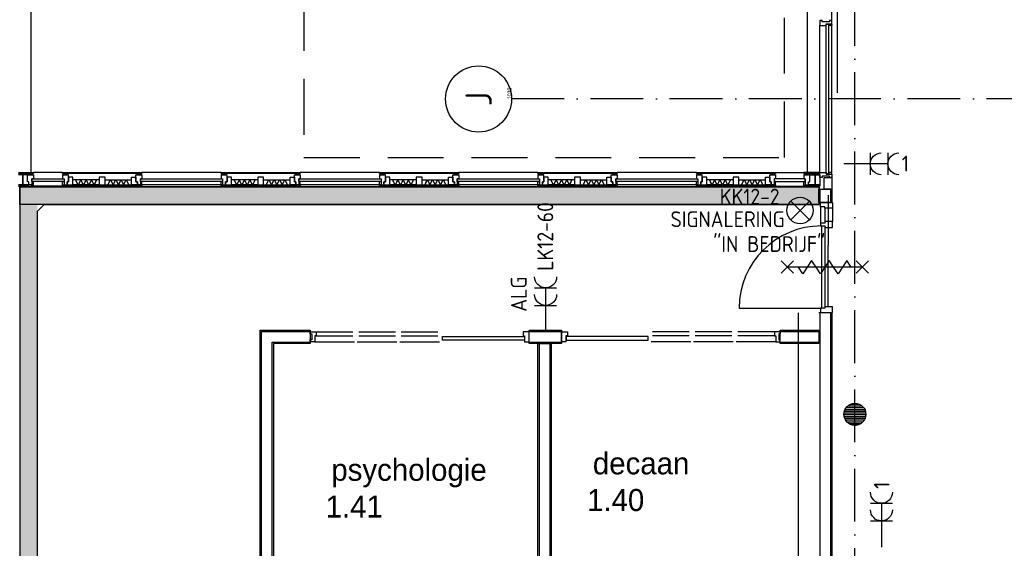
# Model space of a CAD drawing. Header units: millimetres. Extents: x 84333 to 241285, y -2244 to 84291.
# Tile 33 of 74: x 131330 to 142516, y 61676 to 67676. Entities that reach past the tile are written whole.
import ezdxf
from ezdxf.enums import TextEntityAlignment as Align

# ---------------------------------------------------------------- set-up
doc = ezdxf.new("R2010")
doc.units = ezdxf.units.MM
doc.header["$LTSCALE"] = 100
for name, pattern in [('CENTER2', [1.125, 0.75, -0.125, 0.125, -0.125]), ('DASHDOT', [9, 6, -1.5, 0, -1.5]), ('HIDDEN', [9.525, 6.35, -3.175]), ('SMALL_DASH', [1.5, 0.5, -1])]:
    doc.linetypes.add(name, pattern=pattern)
doc.layers.get('0').update_dxf_attribs({"linetype": 'CONTINUOUS'})
for name, color, linetype in [('AFDELING', 4, 'CONTINUOUS'), ('AL$1----_MAATVOERING', 7, 'CONTINUOUS'), ('AL$7----_STRAMIEN', 1, 'DASHDOT'), ('AL21----_BUITENWAND', 4, 'CONTINUOUS'), ('AL21K---_ISOLATIE', 1, 'CONTINUOUS'), ('AL22----_BINNENWAND', 7, 'CONTINUOUS'), ('AL28----_KONSTRUKTIE', 3, 'CONTINUOUS'), ('AL31----_BUITENKOZ', 7, 'CONTINUOUS'), ('AL32----_BINNENKOZ', 7, 'CONTINUOUS'), ('AL32----_DRAAIRICHTING', 1, 'CONTINUOUS'), ('AL65----_BEVEILIGING', 7, 'CONTINUOUS'), ('ALN-----_BLOCKNAAM', 2, 'CONTINUOUS'), ('ALXAA---_GEWBETON', 12, 'CONTINUOUS'), ('ALXOU---_GLAS', 7, 'CONTINUOUS'), ('BOUW', 8, 'CONTINUOUS'), ('EB63103-_ATTRIB', 2, 'CONTINUOUS'), ('EB6331--_ATTRIB', 2, 'CONTINUOUS'), ('EL63103-_LICHT-WCD230V', 3, 'CONTINUOUS'), ('EL6331--_BELET230V', 3, 'CONTINUOUS'), ('EL6441--_DATACOM', 3, 'CONTINUOUS'), ('KABELGGOOT1', 8, 'CONTINUOUS'), ('wandgoot bestaand', 30, 'CONTINUOUS')]:
    doc.layers.add(name, color=color, linetype=linetype)
doc.styles.add('1_8', font='ISO', dxfattribs={"height": 1.8})
doc.styles.add('BURO-025', font='BUROFONT.shx', dxfattribs={"height": 250})
doc.styles.get("Standard").update_dxf_attribs({"font": 'iso.shx'})
doc.styles.add('TECHNIC', font='technic_.ttf')
pattern_1 = [(180, (39793.956, 199192.698), (-15.875, -31.75), [0, -31.75])]

# ---------------------------------------------------------------- blocks, each defined once
blk = doc.blocks.new('ES3W2A')
for p, q in [((1.25, 2), (-1.25, 2)), ((0, 2), (0, -3)), ((1.25, 0), (-1.25, 0))]:
    blk.add_line(p, q)
for centre in [(0, 3.25), (0, 1.25)]:
    blk.add_arc(centre, 1.25, 180, 0)
at = {"style": '1_8'}
for tag, flags, p in [('VERMOGEN', 9, (-2.5, 5)), ('GELIJK', 9, (5, 5)), ('GROEP', 8, (0, 5)), ('SCHAK', 8, (2.5, 5)), ('KAST', 9, (7, 5)), ('TAL', 8, (2.5, 5))]:
    blk.add_attdef(tag, text='', height=1.8, rotation=90, dxfattribs=dict(at, flags=flags)).set_placement(p, align=Align.MIDDLE_CENTER)
at = {"style": '1_8', "width": 0.7, "flags": 8}
blk.add_attdef('DOEL', text='', height=1.8, rotation=90, dxfattribs=at).set_placement((-2.5, 5), align=Align.MIDDLE_LEFT)
at = {"style": '1_8', "flags": 9}
blk.add_attdef('M_CODE', text='', height=1.8, dxfattribs=at).set_placement((0, 0), align=Align.MIDDLE_CENTER)
blk = doc.blocks.new('ES081001')
for p, q in [((1.06, -1.06), (-1.06, 1.06)), ((-1.06, -1.06), (1.06, 1.06))]:
    blk.add_line(p, q)
blk.add_circle((0, 0), 1.5)
at = {"color": 2, "style": '1_8', "flags": 8}
for tag, p in [('NUMMER', (0, 5.5)), ('CODE', (0, 3))]:
    blk.add_attdef(tag, text='', height=1.8, dxfattribs=at).set_placement(p, align=Align.MIDDLE)
at = {"style": '1_8', "flags": 8}
blk.add_attdef('M_CODE', text='', height=1.8, dxfattribs=at).set_placement((0, 0), align=Align.MIDDLE_CENTER)
blk = doc.blocks.new('1010')
at = {"layer": 'AL$7----_STRAMIEN', "color": 7, "linetype": 'Continuous'}
blk.add_circle((0, 750), 750, dxfattribs=at)
at = {"layer": 'AL$7----_STRAMIEN', "color": 3, "linetype": 'Continuous'}
blk.add_attdef('STR-NAAM', text='', height=600, rotation=360, dxfattribs=at).set_placement((0, 750), align=Align.MIDDLE)
at = {"layer": 'ALN-----_BLOCKNAAM', "linetype": 'Continuous'}
blk.add_text('1010', height=100, dxfattribs=at).set_placement((0, 0))
blk = doc.blocks.new('A$C13e6995e')
at = {"layer": 'KABELGGOOT1'}
h = blk.add_hatch(dxfattribs=at)
h.set_pattern_fill('DOTS', color=256, scale=20, angle=180, style=0)
h.set_pattern_definition(pattern_1)
h.paths.add_polyline_path([(56079, 68023), (46999, 68023), (46999, 67823), (56079, 67823)])
h = blk.add_hatch(dxfattribs=at)
h.set_pattern_fill('DOTS', color=256, scale=20, angle=180, style=0)
h.set_pattern_definition(pattern_1)
h.paths.add_polyline_path([(47199, 67823), (46999, 67823), (46999, 54177), (47199, 54177)])
at = {"layer": 'AL$1----_MAATVOERING', "color": 8, "linetype": 'HIDDEN'}
for p, q in [((50225, 77820), (50225, 68355)), ((55685, 68355), (55685, 77820)), ((50225, 68355), (55685, 68355))]:
    blk.add_line(p, q, dxfattribs=at)
at = {"layer": 'AL$7----_STRAMIEN', "color": 1}
for p, q in [((56485, 40820), (56485, 79257)), ((92785, 69020), (52585, 69020))]:
    blk.add_line(p, q, dxfattribs=at)
at = {"layer": 'AL21----_BUITENWAND', "color": 8}
for p, q in [((47125, 77960), (47125, 68185)), ((55945, 68185), (55945, 77960))]:
    blk.add_line(p, q, dxfattribs=at)
at = {"layer": 'AL21K---_ISOLATIE', "color": 8, "linetype": 'Continuous'}
for p, q in [((47901, 68104), (47602, 68104)), ((47901, 68044), (47602, 68044)), ((47662, 68044), (47632, 68104)), ((47632, 68104), (47658, 68044)), ((47692, 68104), (47662, 68044)), ((47722, 68044), (47692, 68104)), ((47752, 68104), (47722, 68044)), ((47782, 68044), (47752, 68104)), ((47812, 68104), (47782, 68044)), ((47842, 68044), (47812, 68104)), ((47871, 68104), (47842, 68044)), ((47846, 68044), (47871, 68104)), ((47968, 68104), (48268, 68104)), ((47968, 68044), (48268, 68044)), ((48024, 68104), (47998, 68044)), ((47998, 68044), (48028, 68104)), ((48028, 68104), (48058, 68044)), ((48058, 68044), (48088, 68104)), ((48088, 68104), (48118, 68044)), ((48118, 68044), (48148, 68104)), ((48148, 68104), (48178, 68044)), ((48178, 68044), (48208, 68104)), ((48208, 68104), (48238, 68044)), ((48238, 68044), (48212, 68104)), ((49701, 68104), (49402, 68104)), ((49701, 68044), (49402, 68044)), ((49462, 68044), (49432, 68104)), ((49432, 68104), (49458, 68044)), ((49492, 68104), (49462, 68044)), ((49522, 68044), (49492, 68104)), ((49552, 68104), (49522, 68044)), ((49582, 68044), (49552, 68104)), ((49612, 68104), (49582, 68044)), ((49642, 68044), (49612, 68104)), ((49671, 68104), (49642, 68044)), ((49646, 68044), (49671, 68104)), ((49768, 68104), (50068, 68104)), ((49768, 68044), (50068, 68044)), ((49824, 68104), (49798, 68044)), ((49798, 68044), (49828, 68104)), ((49828, 68104), (49858, 68044)), ((49858, 68044), (49888, 68104)), ((49888, 68104), (49918, 68044)), ((49918, 68044), (49948, 68104)), ((49948, 68104), (49978, 68044)), ((49978, 68044), (50008, 68104)), ((50008, 68104), (50038, 68044)), ((50038, 68044), (50012, 68104)), ((51501, 68104), (51202, 68104)), ((51501, 68044), (51202, 68044)), ((51262, 68044), (51232, 68104)), ((51232, 68104), (51258, 68044)), ((51292, 68104), (51262, 68044)), ((51322, 68044), (51292, 68104)), ((51352, 68104), (51322, 68044)), ((51382, 68044), (51352, 68104)), ((51412, 68104), (51382, 68044)), ((51442, 68044), (51412, 68104)), ((51471, 68104), (51442, 68044)), ((51446, 68044), (51471, 68104)), ((51568, 68104), (51868, 68104)), ((51568, 68044), (51868, 68044)), ((51624, 68104), (51598, 68044)), ((51598, 68044), (51628, 68104)), ((51628, 68104), (51658, 68044)), ((51658, 68044), (51688, 68104)), ((51688, 68104), (51718, 68044)), ((51718, 68044), (51748, 68104)), ((51748, 68104), (51778, 68044)), ((51778, 68044), (51808, 68104)), ((51808, 68104), (51838, 68044)), ((51838, 68044), (51812, 68104)), ((53301, 68104), (53002, 68104)), ((53301, 68044), (53002, 68044)), ((53062, 68044), (53032, 68104)), ((53032, 68104), (53058, 68044)), ((53092, 68104), (53062, 68044)), ((53122, 68044), (53092, 68104)), ((53152, 68104), (53122, 68044)), ((53182, 68044), (53152, 68104)), ((53212, 68104), (53182, 68044)), ((53242, 68044), (53212, 68104)), ((53271, 68104), (53242, 68044)), ((53246, 68044), (53271, 68104)), ((53368, 68104), (53668, 68104)), ((53368, 68044), (53668, 68044)), ((53424, 68104), (53398, 68044)), ((53398, 68044), (53428, 68104)), ((53428, 68104), (53458, 68044)), ((53458, 68044), (53488, 68104)), ((53488, 68104), (53518, 68044)), ((53518, 68044), (53548, 68104)), ((53548, 68104), (53578, 68044)), ((53578, 68044), (53608, 68104)), ((53608, 68104), (53638, 68044)), ((53638, 68044), (53612, 68104)), ((55101, 68104), (54802, 68104)), ((55101, 68044), (54802, 68044)), ((54862, 68044), (54832, 68104)), ((54832, 68104), (54858, 68044)), ((54892, 68104), (54862, 68044)), ((54922, 68044), (54892, 68104)), ((54952, 68104), (54922, 68044)), ((54982, 68044), (54952, 68104)), ((55012, 68104), (54982, 68044)), ((55042, 68044), (55012, 68104)), ((55071, 68104), (55042, 68044)), ((55046, 68044), (55071, 68104)), ((55168, 68104), (55468, 68104)), ((55168, 68044), (55468, 68044)), ((55224, 68104), (55198, 68044)), ((55198, 68044), (55228, 68104)), ((55228, 68104), (55258, 68044)), ((55258, 68044), (55288, 68104)), ((55288, 68104), (55318, 68044)), ((55318, 68044), (55348, 68104)), ((55348, 68104), (55378, 68044)), ((55378, 68044), (55408, 68104)), ((55408, 68104), (55438, 68044)), ((55438, 68044), (55412, 68104))]:
    blk.add_line(p, q, dxfattribs=at)
at = {"layer": 'AL22----_BINNENWAND', "color": 8}
for p, q in [((56135, 67997), (56135, 68129)), ((56135, 68129), (56225, 68129)), ((56225, 68129), (56225, 67997)), ((56075, 67846), (56075, 67997)), ((56075, 67997), (56225, 67997)), ((56225, 67997), (56135, 67997)), ((56225, 67997), (56225, 67846)), ((56225, 67846), (56075, 67846)), ((55845, 60481), (55845, 66591)), ((56075, 66595), (56225, 66595)), ((56225, 66595), (56225, 63920)), ((49729, 60275), (49729, 66395)), ((49729, 66395), (50298, 66395)), ((50298, 66395), (50298, 66245)), ((52783, 66395), (53153, 66395)), ((52783, 66245), (52783, 66395)), ((53153, 66395), (53153, 66245)), ((55637, 66395), (56075, 66395)), ((55637, 66245), (55637, 66395)), ((56075, 66395), (56075, 66245)), ((50298, 66245), (49879, 66245)), ((49879, 66245), (49879, 60275)), ((53153, 66245), (52783, 66245)), ((52884, 60425), (52884, 66245)), ((52884, 66245), (53034, 66245)), ((53034, 66245), (53034, 60425)), ((56075, 66245), (55637, 66245)), ((56225, 63920), (56225, 60636))]:
    blk.add_line(p, q, dxfattribs=at)
at = {"layer": 'AL22----_BINNENWAND', "color": 8, "linetype": 'Continuous'}
for p, q in [((56090, 67846), (56090, 67997)), ((56210, 67846), (56210, 67997)), ((56090, 60501), (56090, 66595)), ((56210, 63920), (56210, 66595)), ((49744, 60275), (49744, 66380)), ((49744, 66380), (50298, 66380)), ((52783, 66380), (53153, 66380)), ((55637, 66380), (56075, 66380)), ((49864, 60275), (49864, 66260)), ((49864, 66260), (50298, 66260)), ((52783, 66260), (53153, 66260)), ((52899, 66245), (52899, 60425)), ((53019, 66245), (53019, 60425)), ((55637, 66260), (56075, 66260)), ((56210, 60621), (56210, 63920))]:
    blk.add_line(p, q, dxfattribs=at)
at = {"layer": 'AL28----_KONSTRUKTIE', "color": 8}
blk.add_circle((56485, 65441), 125, dxfattribs=at)
at = {"layer": 'AL31----_BUITENKOZ', "color": 8, "linetype": 'Continuous'}
for p, q in [((56092, 69911), (56086, 69911)), ((56086, 69911), (56086, 69892)), ((56086, 69892), (56086, 69855)), ((56086, 69855), (56093, 69855)), ((56106, 69911), (56092, 69911)), ((56093, 69855), (56097, 69855)), ((56097, 69855), (56105, 69855)), ((56105, 69855), (56158, 69855)), ((56115, 69911), (56106, 69911)), ((56106, 69911), (56106, 69911)), ((56115, 69897), (56115, 69911)), ((56195, 69897), (56115, 69897)), ((56158, 69855), (56158, 69872)), ((56158, 69872), (56225, 69872)), ((56188, 69872), (56220, 69872)), ((56188, 69855), (56188, 69872)), ((56225, 69855), (56188, 69855)), ((56205, 69911), (56195, 69911)), ((56195, 69911), (56195, 69897)), ((56219, 69911), (56205, 69911)), ((56205, 69911), (56205, 69911)), ((56225, 69911), (56219, 69911)), ((56220, 69872), (56220, 69867)), ((56220, 69867), (56225, 69867)), ((56225, 69872), (56225, 69911)), ((56225, 69867), (56225, 69855)), ((56086, 68148), (56086, 68185)), ((56086, 68185), (56093, 68185)), ((56086, 68129), (56086, 68148)), ((56092, 68129), (56086, 68129)), ((56105, 68129), (56092, 68129)), ((56093, 68185), (56097, 68185)), ((56097, 68185), (56105, 68185)), ((56105, 68185), (56158, 68185)), ((56115, 68129), (56105, 68129)), ((56105, 68129), (56105, 68129)), ((56195, 68143), (56115, 68143)), ((56115, 68143), (56115, 68129)), ((56158, 68185), (56158, 68168)), ((56158, 68168), (56225, 68168)), ((56225, 68185), (56188, 68185)), ((56188, 68185), (56188, 68168)), ((56188, 68168), (56220, 68168)), ((56195, 68129), (56195, 68143)), ((56205, 68129), (56195, 68129)), ((56219, 68129), (56205, 68129)), ((56205, 68129), (56205, 68129)), ((56225, 68129), (56219, 68129)), ((56220, 68168), (56220, 68173)), ((56220, 68173), (56225, 68173)), ((56225, 68173), (56225, 68185)), ((56225, 68168), (56225, 68129)), ((51801, 66283), (51801, 66324)), ((51801, 66324), (52731, 66324)), ((52731, 66283), (51801, 66283)), ((52731, 66324), (52731, 66283)), ((54135, 66324), (53205, 66324)), ((53205, 66324), (53205, 66283)), ((53205, 66283), (54135, 66283)), ((54135, 66283), (54135, 66324))]:
    blk.add_line(p, q, dxfattribs=at)
at = {"layer": 'AL31----_BUITENKOZ', "color": 8}
for p, q in [((56086, 68185), (56086, 69855)), ((56225, 68185), (56225, 69855)), ((47033, 68158), (46984, 68158)), ((46985, 68185), (47151, 68185)), ((47151, 68173), (46985, 68173)), ((47033, 68044), (47033, 68158)), ((47085, 68158), (47033, 68158)), ((47033, 68158), (47033, 68044)), ((47085, 68079), (47085, 68158)), ((47085, 68079), (47085, 68158)), ((47085, 68158), (47152, 68158)), ((47099, 68158), (47099, 68173)), ((47099, 68173), (47142, 68173)), ((47142, 68158), (47099, 68158)), ((47142, 68173), (47142, 68158)), ((47151, 68185), (47152, 68184)), ((47152, 68174), (47151, 68173)), ((47485, 68185), (47152, 68185)), ((47152, 68184), (47152, 68174)), ((47152, 68158), (47152, 68113)), ((47485, 68173), (47485, 68185)), ((47485, 68185), (48385, 68185)), ((48385, 68173), (47485, 68173)), ((47552, 68158), (47485, 68158)), ((47485, 68158), (47485, 68113)), ((47538, 68173), (47495, 68173)), ((47495, 68173), (47495, 68158)), ((47495, 68158), (47538, 68158)), ((47538, 68158), (47538, 68173)), ((47552, 68079), (47552, 68158)), ((47602, 68134), (47552, 68134)), ((47552, 68134), (47552, 68079)), ((47602, 68044), (47602, 68134)), ((47968, 68134), (47901, 68134)), ((47901, 68134), (47901, 68044)), ((47968, 68044), (47968, 68134)), ((48268, 68044), (48268, 68134)), ((48268, 68134), (48318, 68134)), ((48318, 68079), (48318, 68158)), ((48318, 68158), (48385, 68158)), ((48318, 68134), (48318, 68079)), ((48332, 68158), (48332, 68173)), ((48332, 68173), (48375, 68173)), ((48375, 68158), (48332, 68158)), ((48375, 68173), (48375, 68158)), ((48385, 68185), (48385, 68173)), ((49285, 68185), (48385, 68185)), ((48385, 68158), (48385, 68113)), ((49285, 68173), (49285, 68185)), ((49285, 68185), (50185, 68185)), ((50185, 68173), (49285, 68173)), ((49352, 68158), (49285, 68158)), ((49285, 68158), (49285, 68113)), ((49338, 68173), (49295, 68173)), ((49295, 68173), (49295, 68158)), ((49295, 68158), (49338, 68158)), ((49338, 68158), (49338, 68173)), ((49352, 68079), (49352, 68158)), ((49402, 68134), (49352, 68134)), ((49352, 68134), (49352, 68079)), ((49402, 68044), (49402, 68134)), ((49768, 68134), (49701, 68134)), ((49701, 68134), (49701, 68044)), ((49768, 68044), (49768, 68134)), ((50068, 68044), (50068, 68134)), ((50068, 68134), (50118, 68134)), ((50118, 68079), (50118, 68158)), ((50118, 68158), (50185, 68158)), ((50118, 68134), (50118, 68079)), ((50132, 68158), (50132, 68173)), ((50132, 68173), (50175, 68173)), ((50175, 68158), (50132, 68158)), ((50175, 68173), (50175, 68158)), ((50185, 68185), (50185, 68173)), ((51085, 68185), (50185, 68185)), ((50185, 68158), (50185, 68113)), ((51085, 68173), (51085, 68185)), ((51085, 68185), (51985, 68185)), ((51985, 68173), (51085, 68173)), ((51152, 68158), (51085, 68158)), ((51085, 68158), (51085, 68113)), ((51138, 68173), (51095, 68173)), ((51095, 68173), (51095, 68158)), ((51095, 68158), (51138, 68158)), ((51138, 68158), (51138, 68173)), ((51152, 68079), (51152, 68158)), ((51202, 68134), (51152, 68134)), ((51152, 68134), (51152, 68079)), ((51202, 68044), (51202, 68134)), ((51568, 68134), (51501, 68134)), ((51501, 68134), (51501, 68044)), ((51568, 68044), (51568, 68134)), ((51868, 68044), (51868, 68134)), ((51868, 68134), (51918, 68134)), ((51918, 68079), (51918, 68158)), ((51918, 68158), (51985, 68158)), ((51918, 68134), (51918, 68079)), ((51932, 68158), (51932, 68173)), ((51932, 68173), (51975, 68173)), ((51975, 68158), (51932, 68158)), ((51975, 68173), (51975, 68158)), ((51985, 68185), (51985, 68173)), ((52885, 68185), (51985, 68185)), ((51985, 68158), (51985, 68113)), ((52885, 68173), (52885, 68185)), ((52885, 68185), (53785, 68185)), ((53785, 68173), (52885, 68173)), ((52952, 68158), (52885, 68158)), ((52885, 68158), (52885, 68113)), ((52938, 68173), (52895, 68173)), ((52895, 68173), (52895, 68158)), ((52895, 68158), (52938, 68158)), ((52938, 68158), (52938, 68173)), ((52952, 68079), (52952, 68158)), ((53002, 68134), (52952, 68134)), ((52952, 68134), (52952, 68079)), ((53002, 68044), (53002, 68134)), ((53368, 68134), (53301, 68134)), ((53301, 68134), (53301, 68044)), ((53368, 68044), (53368, 68134)), ((53668, 68044), (53668, 68134)), ((53668, 68134), (53718, 68134)), ((53718, 68079), (53718, 68158)), ((53718, 68158), (53785, 68158)), ((53718, 68134), (53718, 68079)), ((53732, 68158), (53732, 68173)), ((53732, 68173), (53775, 68173)), ((53775, 68158), (53732, 68158)), ((53775, 68173), (53775, 68158)), ((54685, 68185), (53785, 68185)), ((53785, 68185), (53785, 68173)), ((53785, 68158), (53785, 68113)), ((54685, 68173), (54685, 68185)), ((54685, 68185), (55585, 68185)), ((55585, 68173), (54685, 68173)), ((54752, 68158), (54685, 68158)), ((54685, 68158), (54685, 68113)), ((54738, 68173), (54695, 68173)), ((54695, 68173), (54695, 68158)), ((54695, 68158), (54738, 68158)), ((54738, 68158), (54738, 68173)), ((54752, 68079), (54752, 68158)), ((54802, 68134), (54752, 68134)), ((54752, 68134), (54752, 68079)), ((54802, 68044), (54802, 68134)), ((55168, 68134), (55101, 68134)), ((55101, 68134), (55101, 68044)), ((55168, 68044), (55168, 68134)), ((55468, 68044), (55468, 68134)), ((55468, 68134), (55518, 68134)), ((55518, 68079), (55518, 68158)), ((55518, 68158), (55585, 68158)), ((55518, 68134), (55518, 68079)), ((55532, 68158), (55532, 68173)), ((55532, 68173), (55575, 68173)), ((55575, 68158), (55532, 68158)), ((55575, 68173), (55575, 68158)), ((55585, 68185), (55585, 68173)), ((55585, 68185), (55905, 68185)), ((55585, 68158), (55585, 68113)), ((55906, 68185), (55905, 68184)), ((55905, 68184), (55905, 68174)), ((55905, 68174), (55906, 68173)), ((55972, 68158), (55905, 68158)), ((55905, 68158), (55905, 68113)), ((56085, 68185), (55906, 68185)), ((55906, 68173), (56085, 68173)), ((55958, 68173), (55915, 68173)), ((55915, 68173), (55915, 68158)), ((55915, 68158), (55958, 68158)), ((55958, 68158), (55958, 68173)), ((55972, 68158), (56034, 68158)), ((55972, 68079), (55972, 68158)), ((55972, 68079), (55972, 68158)), ((56034, 68044), (56034, 68158)), ((56034, 68158), (56086, 68158)), ((56034, 68158), (56034, 68044)), ((56086, 68184), (56085, 68185)), ((56085, 68173), (56086, 68174)), ((56086, 68174), (56086, 68184)), ((56086, 68158), (56086, 68044)), ((46984, 68044), (47033, 68044)), ((47135, 68044), (46984, 68044)), ((46984, 68029), (47135, 68029)), ((47033, 68044), (47100, 68044)), ((47100, 68079), (47085, 68079)), ((47100, 68079), (47085, 68079)), ((47100, 68044), (47100, 68079)), ((47100, 68044), (47100, 68079)), ((47135, 68044), (47100, 68044)), ((47152, 68113), (47135, 68113)), ((47135, 68113), (47135, 68044)), ((47135, 68083), (47135, 68029)), ((47152, 68083), (47135, 68083)), ((47135, 68029), (47135, 68044)), ((47135, 68029), (47152, 68029)), ((47152, 68029), (47152, 68083)), ((47485, 68029), (47152, 68029)), ((47485, 68113), (47502, 68113)), ((47485, 68029), (47485, 68083)), ((47485, 68083), (47502, 68083)), ((47485, 68029), (47485, 68044)), ((47485, 68044), (48385, 68044)), ((47502, 68029), (47485, 68029)), ((48385, 68029), (47485, 68029)), ((47502, 68113), (47502, 68044)), ((47502, 68083), (47502, 68029)), ((47502, 68044), (47535, 68044)), ((47535, 68044), (47535, 68079)), ((47535, 68079), (47552, 68079)), ((47552, 68079), (47535, 68079)), ((47535, 68079), (47535, 68044)), ((47535, 68044), (47602, 68044)), ((47901, 68044), (47968, 68044)), ((48335, 68044), (48268, 68044)), ((48318, 68079), (48335, 68079)), ((48335, 68079), (48318, 68079)), ((48335, 68079), (48335, 68044)), ((48335, 68044), (48335, 68079)), ((48368, 68044), (48335, 68044)), ((48385, 68113), (48368, 68113)), ((48368, 68113), (48368, 68044)), ((48368, 68083), (48368, 68044)), ((48385, 68083), (48368, 68083)), ((48368, 68044), (48385, 68044)), ((48385, 68044), (48385, 68083)), ((48385, 68044), (48385, 68029)), ((49285, 68044), (48385, 68044)), ((49285, 68113), (49302, 68113)), ((49285, 68044), (49285, 68083)), ((49285, 68083), (49302, 68083)), ((49285, 68029), (49285, 68044)), ((49285, 68044), (50185, 68044)), ((49302, 68044), (49285, 68044)), ((50185, 68029), (49285, 68029)), ((49302, 68113), (49302, 68044)), ((49302, 68083), (49302, 68044)), ((49302, 68044), (49335, 68044)), ((49352, 68079), (49335, 68079)), ((49335, 68079), (49335, 68044)), ((49335, 68044), (49335, 68079)), ((49335, 68079), (49352, 68079)), ((49335, 68044), (49402, 68044)), ((49701, 68044), (49768, 68044)), ((50135, 68044), (50068, 68044)), ((50135, 68079), (50118, 68079)), ((50118, 68079), (50135, 68079)), ((50135, 68044), (50135, 68079)), ((50135, 68079), (50135, 68044)), ((50168, 68044), (50135, 68044)), ((50185, 68113), (50168, 68113)), ((50168, 68113), (50168, 68044)), ((50168, 68083), (50168, 68044)), ((50185, 68083), (50168, 68083)), ((50168, 68044), (50185, 68044)), ((50185, 68044), (50185, 68083)), ((50185, 68044), (50185, 68029)), ((51085, 68044), (50185, 68044)), ((51085, 68113), (51102, 68113)), ((51085, 68044), (51085, 68083)), ((51085, 68083), (51102, 68083)), ((51085, 68029), (51085, 68044)), ((51085, 68044), (51985, 68044)), ((51102, 68044), (51085, 68044)), ((51985, 68029), (51085, 68029)), ((51102, 68113), (51102, 68044)), ((51102, 68083), (51102, 68044)), ((51102, 68044), (51135, 68044)), ((51135, 68044), (51135, 68079)), ((51135, 68079), (51152, 68079)), ((51152, 68079), (51135, 68079)), ((51135, 68079), (51135, 68044)), ((51135, 68044), (51202, 68044)), ((51501, 68044), (51568, 68044)), ((51935, 68044), (51868, 68044)), ((51935, 68079), (51918, 68079)), ((51918, 68079), (51935, 68079)), ((51935, 68044), (51935, 68079)), ((51935, 68079), (51935, 68044)), ((51968, 68044), (51935, 68044)), ((51985, 68113), (51968, 68113)), ((51968, 68113), (51968, 68044)), ((51968, 68083), (51968, 68044)), ((51985, 68083), (51968, 68083)), ((51968, 68044), (51985, 68044)), ((51985, 68044), (51985, 68083)), ((51985, 68044), (51985, 68029)), ((52885, 68044), (51985, 68044)), ((52885, 68113), (52902, 68113)), ((52885, 68044), (52885, 68083)), ((52885, 68083), (52902, 68083)), ((52885, 68029), (52885, 68044)), ((52885, 68044), (53785, 68044)), ((52902, 68044), (52885, 68044)), ((53785, 68029), (52885, 68029)), ((52902, 68113), (52902, 68044)), ((52902, 68083), (52902, 68044)), ((52902, 68044), (52935, 68044)), ((52952, 68079), (52935, 68079)), ((52935, 68079), (52935, 68044)), ((52935, 68044), (52935, 68079)), ((52935, 68079), (52952, 68079)), ((52935, 68044), (53002, 68044)), ((53301, 68044), (53368, 68044)), ((53735, 68044), (53668, 68044)), ((53718, 68079), (53735, 68079)), ((53735, 68079), (53718, 68079)), ((53735, 68079), (53735, 68044)), ((53735, 68044), (53735, 68079)), ((53768, 68044), (53735, 68044)), ((53785, 68113), (53768, 68113)), ((53768, 68113), (53768, 68044)), ((53768, 68083), (53768, 68044)), ((53785, 68083), (53768, 68083)), ((53768, 68044), (53785, 68044)), ((53785, 68044), (53785, 68083)), ((54685, 68044), (53785, 68044)), ((53785, 68044), (53785, 68029)), ((54685, 68113), (54702, 68113)), ((54685, 68044), (54685, 68083)), ((54685, 68083), (54702, 68083)), ((54685, 68029), (54685, 68044)), ((54685, 68044), (55585, 68044)), ((54702, 68044), (54685, 68044)), ((55585, 68029), (54685, 68029)), ((54702, 68113), (54702, 68044)), ((54702, 68083), (54702, 68044)), ((54702, 68044), (54735, 68044)), ((54752, 68079), (54735, 68079)), ((54735, 68079), (54735, 68044)), ((54735, 68044), (54735, 68079)), ((54735, 68079), (54752, 68079)), ((54735, 68044), (54802, 68044)), ((55101, 68044), (55168, 68044)), ((55535, 68044), (55468, 68044)), ((55535, 68079), (55518, 68079)), ((55518, 68079), (55535, 68079)), ((55535, 68044), (55535, 68079)), ((55535, 68079), (55535, 68044)), ((55568, 68044), (55535, 68044)), ((55585, 68113), (55568, 68113)), ((55568, 68113), (55568, 68044)), ((55568, 68083), (55568, 68029)), ((55585, 68083), (55568, 68083)), ((55568, 68029), (55585, 68029)), ((55585, 68029), (55585, 68083)), ((55585, 68044), (55585, 68029)), ((55585, 68029), (55905, 68029)), ((55905, 68113), (55922, 68113)), ((55905, 68029), (55905, 68083)), ((55905, 68083), (55922, 68083)), ((55922, 68029), (55905, 68029)), ((55922, 68113), (55922, 68044)), ((55922, 68083), (55922, 68029)), ((55922, 68029), (55922, 68044)), ((55922, 68044), (56086, 68044)), ((55922, 68044), (55957, 68044)), ((56086, 68029), (55922, 68029)), ((55957, 68044), (55957, 68079)), ((55957, 68079), (55972, 68079)), ((55957, 68044), (55957, 68079)), ((55957, 68079), (55972, 68079)), ((56034, 68044), (55957, 68044)), ((56086, 68044), (56034, 68044)), ((56086, 68044), (56086, 68029)), ((56180, 67930), (56180, 67362)), ((56180, 66662), (56180, 67362))]:
    blk.add_line(p, q, dxfattribs=at)
at = {"layer": 'AL32----_BINNENKOZ', "color": 8}
for p, q in [((56093, 67846), (56232, 67846)), ((56093, 67796), (56093, 67846)), ((56144, 67796), (56093, 67796)), ((56093, 67796), (56093, 67612)), ((56144, 67779), (56144, 67796)), ((56232, 67846), (56232, 67779)), ((56232, 67779), (56144, 67779)), ((56144, 67779), (56144, 67629)), ((56232, 67779), (56232, 67629)), ((56093, 67612), (56093, 67579)), ((56144, 67612), (56093, 67612)), ((56093, 67612), (56093, 67579)), ((56093, 67579), (56144, 67579)), ((56104, 67579), (56104, 66645)), ((56232, 67629), (56144, 67629)), ((56144, 67629), (56144, 67612)), ((56144, 67579), (56144, 66645)), ((56144, 67579), (56144, 67562)), ((56144, 67562), (56232, 67562)), ((56232, 67562), (56232, 67629)), ((56144, 66645), (56093, 66645)), ((56093, 66645), (56093, 66595)), ((56093, 66595), (56232, 66595)), ((56232, 66662), (56144, 66662)), ((56144, 66662), (56144, 66645)), ((56232, 66595), (56232, 66662)), ((50298, 66377), (50298, 66354)), ((50298, 66354), (50298, 66377)), ((50298, 66377), (50365, 66377)), ((50298, 66354), (50315, 66354)), ((50315, 66354), (50315, 66287)), ((50365, 66377), (50365, 66330)), ((50365, 66377), (50782, 66377)), ((50849, 66377), (51265, 66377)), ((51332, 66377), (51749, 66377)), ((52783, 66377), (52716, 66377)), ((52716, 66377), (52716, 66330)), ((52783, 66263), (52783, 66377)), ((53153, 66263), (53153, 66377)), ((53153, 66377), (53220, 66377)), ((53220, 66377), (53220, 66330)), ((54603, 66377), (54187, 66377)), ((55087, 66377), (54670, 66377)), ((55570, 66377), (55154, 66377)), ((55637, 66377), (55570, 66377)), ((55570, 66377), (55570, 66330)), ((55637, 66354), (55620, 66354)), ((55620, 66354), (55620, 66287)), ((55637, 66377), (55637, 66354)), ((55637, 66354), (55637, 66377)), ((50315, 66287), (50298, 66287)), ((50298, 66263), (50298, 66287)), ((50348, 66263), (50298, 66263)), ((50365, 66330), (50348, 66330)), ((50348, 66330), (50348, 66263)), ((50348, 66263), (50799, 66263)), ((50365, 66330), (50782, 66330)), ((50832, 66263), (51282, 66263)), ((50849, 66330), (51265, 66330)), ((51315, 66263), (51766, 66263)), ((51332, 66330), (51749, 66330)), ((52716, 66330), (52733, 66330)), ((52733, 66330), (52733, 66263)), ((52733, 66263), (52783, 66263)), ((53203, 66263), (53153, 66263)), ((53220, 66330), (53203, 66330)), ((53203, 66330), (53203, 66263)), ((54620, 66263), (54170, 66263)), ((54603, 66330), (54187, 66330)), ((55104, 66263), (54653, 66263)), ((55087, 66330), (54670, 66330)), ((55587, 66263), (55137, 66263)), ((55570, 66330), (55154, 66330)), ((55570, 66330), (55587, 66330)), ((55587, 66330), (55587, 66263)), ((55587, 66263), (55637, 66263)), ((55620, 66287), (55637, 66287)), ((55637, 66263), (55637, 66287))]:
    blk.add_line(p, q, dxfattribs=at)
at = {"layer": 'AL32----_DRAAIRICHTING', "color": 8}
blk.add_line((55170, 66645), (56104, 66645), dxfattribs=at)
blk.add_arc((56104, 66645), 934, 90, 180, dxfattribs=at)
at = {"layer": 'AL65----_BEVEILIGING', "color": 8, "linetype": 'Continuous'}
for p, q in [((55789, 67042), (55649, 67182)), ((55789, 67182), (55649, 67042)), ((55994, 67187), (55894, 67037)), ((56044, 67112), (55994, 67187)), ((56194, 67187), (56094, 67037)), ((56244, 67112), (56194, 67187)), ((56394, 67187), (56294, 67037)), ((56444, 67112), (56394, 67187)), ((56639, 67042), (56499, 67182)), ((56639, 67182), (56499, 67042)), ((56569, 67112), (55719, 67112)), ((55894, 67037), (55844, 67112)), ((56094, 67037), (56044, 67112)), ((56294, 67037), (56244, 67112))]:
    blk.add_line(p, q, dxfattribs=at)
at = {"layer": 'ALXAA---_GEWBETON', "color": 8}
for p, q in [((56438, 65557), (56532, 65557)), ((56361, 65457), (56609, 65457)), ((56365, 65477), (56605, 65477)), ((56373, 65497), (56597, 65497)), ((56385, 65517), (56584, 65517)), ((56405, 65537), (56565, 65537)), ((56360, 65437), (56610, 65437)), ((56362, 65417), (56608, 65417)), ((56368, 65397), (56602, 65397)), ((56378, 65377), (56592, 65377)), ((56393, 65357), (56577, 65357)), ((56416, 65337), (56554, 65337)), ((56472, 65317), (56498, 65317))]:
    blk.add_line(p, q, dxfattribs=at)
at = {"layer": 'ALXOU---_GLAS', "color": 8}
for p, q in [((56160, 69870), (56186, 69870)), ((56160, 68170), (56160, 69870)), ((56186, 69870), (56186, 68170)), ((56186, 68170), (56160, 68170)), ((47135, 68083), (47135, 68113)), ((47135, 68113), (47502, 68113)), ((47502, 68083), (47135, 68083)), ((47502, 68113), (47502, 68083)), ((48368, 68083), (48368, 68113)), ((48368, 68113), (49302, 68113)), ((49302, 68083), (48368, 68083)), ((49302, 68113), (49302, 68083)), ((50168, 68083), (50168, 68113)), ((50168, 68113), (51102, 68113)), ((51102, 68083), (50168, 68083)), ((51102, 68113), (51102, 68083)), ((51968, 68083), (51968, 68113)), ((51968, 68113), (52902, 68113)), ((52902, 68083), (51968, 68083)), ((52902, 68113), (52902, 68083)), ((53768, 68083), (53768, 68113)), ((53768, 68113), (54702, 68113)), ((54702, 68083), (53768, 68083)), ((54702, 68113), (54702, 68083)), ((55568, 68113), (55568, 68083)), ((55922, 68113), (55568, 68113)), ((55568, 68083), (55922, 68083)), ((55922, 68083), (55922, 68113))]:
    blk.add_line(p, q, dxfattribs=at)
at = {"layer": 'KABELGGOOT1'}
for p, q in [((46999, 68023, 3650), (46999, 44905, 3650)), ((56079, 68023, 3650), (46999, 68023, 3650)), ((56079, 67823, 3650), (56079, 68023, 3650)), ((47199, 67748, 3650), (47274, 67823, 3650)), ((47274, 67823, 3650), (56079, 67823, 3650)), ((47199, 54172, 3650), (47199, 67748, 3650))]:
    blk.add_line(p, q, dxfattribs=at)
at = {"layer": 'KABELGGOOT1', "elevation": 3650}
blk.add_lwpolyline([(46999, 68023), (56079, 68023), (56079, 67823), (46999, 67823)], close=True, dxfattribs=at)
at = {"layer": 'AL$7----_STRAMIEN', "color": 8, "xscale": 0.5, "yscale": 0.5, "zscale": 0.5, "rotation": 90.00000000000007}
blk.add_blockref('1010', (52585, 69020), dxfattribs=at).add_auto_attribs({'STR-NAAM': 'J'})
at = {"layer": 'AFDELING', "color": 8, "style": 'TECHNIC'}
for p in [(92219, 54468), (58038, 41625), (88108, 41444)]:
    blk.add_attdef('VIDE', text='', height=500, dxfattribs=at).set_placement(p, align=Align.CENTER)
blk.add_attdef('VIDE', text='', height=500, rotation=90, dxfattribs=at).set_placement((75129, 25766), align=Align.CENTER)
at = {"layer": 'BOUW', "style": 'BURO-025'}
for s, p in [('decaan', (53508, 64759)), ('psychologie', (50537, 64686)), ('1.40', (53442, 64343)), ('1.41', (50472, 64269))]:
    blk.add_text(s, height=250, dxfattribs=at).set_placement(p)
blk = doc.blocks.new('*U112')
at = {"color": 0, "linetype": 'SMALL_DASH', "ltscale": 100}
for p, q in [((0, 32, -1100), (8445, 32, -1100)), ((0, -32, -1100), (8445, -32, -1100))]:
    blk.add_line(p, q, dxfattribs=at)
at = {"color": 2, "linetype": 'CENTER2', "ltscale": 100}
for tag in ['CODE', 'POSITIONCODE', 'SECTIONCODE']:
    blk.add_attdef(tag, (0, 0), '', height=1.8, dxfattribs=at)

msp = doc.modelspace()

# ---------------------------------------------------------------- block references
at = {"layer": 'EL63103-_LICHT-WCD230V'}
ref = msp.add_blockref('ES3W2A', (140993, 66040), dxfattribs=dict(at, xscale=-100, yscale=100, zscale=100, rotation=270))
ref.add_attrib('GROEP', '1', dxfattribs={"layer": 'EB63103-_ATTRIB', "color": 1, "height": 180, "style": '1_8', "flags": 8}).set_placement((141432, 66043), align=Align.MIDDLE_RIGHT)
ref = msp.add_blockref('ES3W2A', (137304, 64432), dxfattribs=dict(at, xscale=-100, yscale=100, zscale=100))
ref.add_attrib('DOEL', 'ALG', dxfattribs={"layer": 'EB63103-_ATTRIB', "color": 1, "height": 180, "rotation": 90, "style": '1_8', "flags": 8}).set_placement((137000, 64760), align=Align.MIDDLE_RIGHT)
ref.add_attrib('GROEP', 'LK12-60', dxfattribs={"layer": 'EB63103-_ATTRIB', "color": 1, "height": 180, "rotation": 90, "style": '1_8', "flags": 8}).set_placement((137301, 65605), align=Align.MIDDLE_RIGHT)
ref = msp.add_blockref('ES3W2A', (141120, 61987), dxfattribs=dict(at, xscale=-100, yscale=100, zscale=100))
ref.add_attrib('GROEP', '1', dxfattribs={"layer": 'EB63103-_ATTRIB', "color": 1, "height": 180, "rotation": 90, "style": '1_8', "flags": 8}).set_placement((141123, 62431), align=Align.MIDDLE_RIGHT)
at = {"layer": 'EL6331--_BELET230V'}
ref = msp.add_blockref('ES081001', (140195, 65510), dxfattribs=dict(at, xscale=100, yscale=100, zscale=100))
ref.add_attrib('CODE', '"IN BEDRIJF"', dxfattribs={"layer": 'EB6331--_ATTRIB', "color": 1, "height": 180, "style": '1_8', "flags": 8}).set_placement((139845, 65147), align=Align.MIDDLE)
ref.add_attrib('NUMMER', 'KK12-2', dxfattribs={"layer": 'EB6331--_ATTRIB', "color": 1, "height": 180, "style": '1_8', "flags": 8}).set_placement((139623, 65668), align=Align.MIDDLE)
ref.add_attrib('M_CODE', 'SIGNALERING', dxfattribs={"layer": 'EB6331--_ATTRIB', "color": 1, "height": 180, "style": '1_8', "flags": 8}).set_placement((139372, 65411), align=Align.MIDDLE_CENTER)
at = {"layer": 'EL6441--_DATACOM'}
msp.add_blockref('A$C13e6995e', (84333, -2244), dxfattribs=at)
at = {"layer": 'wandgoot bestaand', "linetype": 'SMALL_DASH', "ltscale": 100, "rotation": 90.00361162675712}
msp.add_blockref('*U112', (140590, 66845, 1100), dxfattribs=at)

doc.saveas('drawing.dxf')
